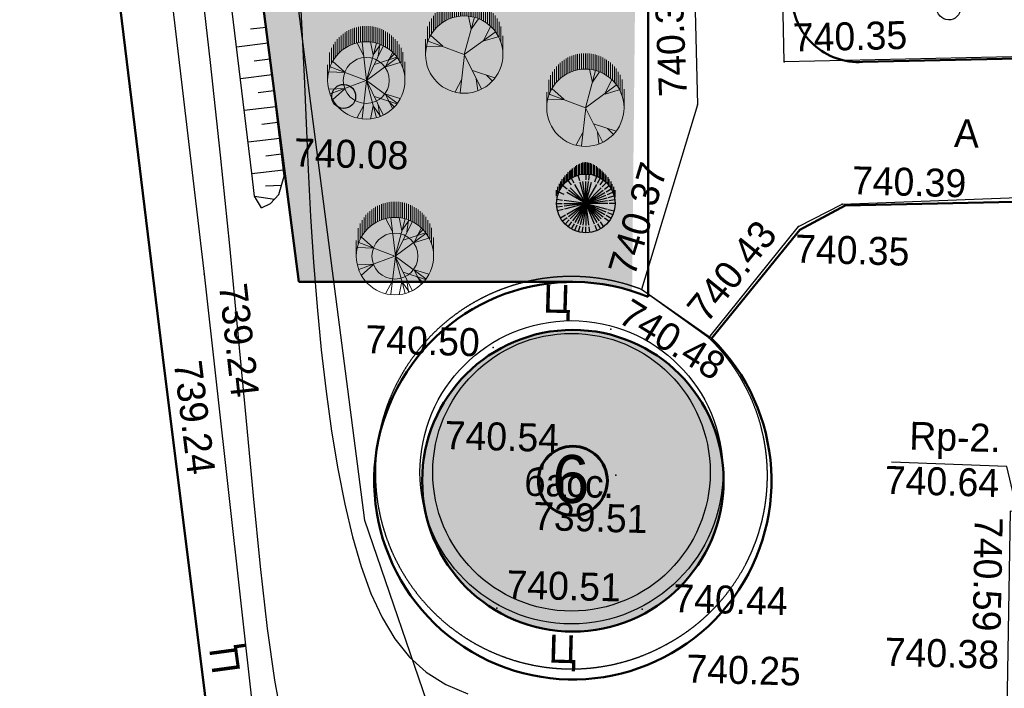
# Model space of a CAD drawing. Header units: millimetres. Extents: x -257011 to 237647566, y 2784933 to 6706507.
# Tile 245 of 256: x 10266826 to 10297659, y 4932295 to 4953214. Entities that reach past the tile are written whole.
import ezdxf

# ---------------------------------------------------------------- set-up
doc = ezdxf.new("R2010")
doc.units = ezdxf.units.MM
doc.header["$LTSCALE"] = 1000
doc.header["$PDMODE"] = 32
doc.header["$PDSIZE"] = 0.3
for name, pattern in [('Д_ТРОТ_ТРУБА', [3, 1.5, -1.5]), ('ДОРОГИ_СТРОЯЩ', [9, 8, -1]), ('Контура низ откосов  Штриховая 0.1-0.5 - - - - - - -', [0.6, 0.1, -0.5]), ('ОТКОС_НИЗ', [1.2, 0.2, -1])]:
    doc.linetypes.add(name, pattern=pattern)
for name, color, linetype in [('(002) Рамка', 7, 'Continuous'), ('(003) Пункты', 7, 'Continuous'), ('(004) Точки рельефа', 7, 'Continuous'), ('(014) Водопровод', 5, 'ИК_Водопровод -------в--------'), ('(025) Дорога', 7, 'Continuous'), ('(027) Гидрография', 7, 'Continuous'), ('(028) Гидротехн.', 7, 'Continuous'), ('(031) Горизонтали', 42, 'Continuous'), ('(035) Откосы', 7, 'Continuous'), ('(038) Деревья', 7, 'Continuous'), ('TREE', 74, 'Continuous')]:
    doc.layers.add(name, color=color, linetype=linetype)
doc.layers.add('(032) Горизонтали утолщенные', color=32, linetype='Continuous', lineweight=30)
doc.layers.add('Ф А С А Д', color=250, linetype='Continuous', lineweight=15)
doc.styles.add('ATTR', font='romans.shx', dxfattribs={"width": 0.8, "height": 0.470416})
doc.styles.add('BM-431', font='txt')
doc.styles.add('D-431', font='txt', dxfattribs={"width": 2})
doc.styles.add('Roman', font='romans')
doc.styles.get("Standard").update_dxf_attribs({"font": 'ARIALN.TTF'})
doc.linetypes.add('KANALIS_K', pattern='A,1,["<",Standard,S=1.8,R=0,X=-0.9,Y=-0.9],3,-1,["К",Standard,S=1.8,R=0,X=-0.9,Y=-0.9],-1,10', length=16)
doc.linetypes.add('ИК_Водопровод -------в--------', pattern='A,9,-0.6,["В",Standard,S=1.2,R=0,X=0,Y=-0.6],-1.2', length=10.8)

# ---------------------------------------------------------------- blocks, each defined once
blk = doc.blocks.new('d')
at = {"layer": '(038) Деревья', "color": 30}
blk.add_ellipse((0, 0), major_axis=(0.265, 0.265), ratio=1, start_param=5.497787, end_param=11.780972, dxfattribs=at)
blk = doc.blocks.new('kjvklglhl')
at = {"layer": '(004) Точки рельефа'}
blk.add_lwpolyline([(343.958, 447.537), (343.404, 449.591), (339.791, 449.631)], dxfattribs=at)
for p in [(336.083, 462.055), (333.406, 460.634), (320.534, 458.04), (338.021, 457.657), (336.672, 456.912), (318.108, 454.899), (331.811, 454.811), (330.891, 453.542), (333.962, 453.359), (327.22, 452.858), (316.881, 452.353), (331.176, 448.981), (325.065, 448.539), (327.565, 444.715), (332.114, 444.815), (332.906, 443.73)]:
    blk.add_point(p, dxfattribs=at)
at = {"layer": '(014) Водопровод', "ltscale": 0.5, "flags": 128}
blk.add_lwpolyline([(325.711, 440.112), (326.312, 440.162), (325.744, 440.975), (323.361, 447.342), (313.499, 509.603), (261.079, 502.552), (256.511, 532.162)], dxfattribs=at)
at = {"layer": '(025) Дорога', "linetype": 'Д_ТРОТ_ТРУБА', "flags": 128}
blk.add_lwpolyline([(269.368, 515.247), (270.684, 506.001), (279.473, 507.345), (281.553, 506.423), (308.542, 510.883), (312.531, 513.649), (318.524, 513.838), (330.524, 514.19), (333.406, 460.634), (331.811, 454.811, 1.56758), (332.906, 443.73, 0.509364), (333.962, 453.359), (336.672, 456.912), (338.021, 457.657), (347.714, 458.292), (347.773, 448.108), (343.552, 448.203), (343.703, 435.09)], format="xyb", dxfattribs=at)
for points in [[(323.251, 418.267), (300.714, 414.809), (283.138, 412.485), (281.122, 413.564), (275.085, 449.451), (270.84, 474.617), (267.554, 498.57), (282.371, 501.061), (308.67, 505.056), (310.788, 503.765), (314.781, 477.717), (318.108, 454.899), (323.251, 418.267)], [(321.731, 420.742), (316.881, 452.353), (313.048, 477.771), (309.058, 502.896), (307.912, 503.399), (283.734, 499.451), (269.193, 497.303), (272.561, 474.353), (276.62, 450.413), (282.198, 415.2), (283.437, 414.157), (320.719, 419.528), (321.731, 420.742)], [(374.417, 463.962), (336.083, 462.055), (335.462, 474.337), (374.094, 475.423), (374.417, 463.962)]]:
    blk.add_lwpolyline(points, dxfattribs=at)
at = {"layer": '(025) Дорога', "linetype": 'Контура низ откосов  Штриховая 0.1-0.5 - - - - - - -'}
blk.add_lwpolyline([(333.962, 453.359), (331.811, 454.811)], dxfattribs=at)
at = {"layer": '(027) Гидрография', "color": 3}
blk.add_circle((329.784, 449.03), 4.344, dxfattribs=at)
at = {"layer": '(028) Гидротехн.', "ltscale": 0.8}
blk.add_circle((329.784, 449.03), 4.744, dxfattribs=at)
at = {"layer": '(031) Горизонтали', "flags": 128}
blk.add_lwpolyline([(317.699, 464.454), (318.114, 461.525), (318.509, 458.637), (318.88, 455.809), (319.223, 453.066), (319.542, 450.453), (319.841, 448.017), (320.125, 445.808), (320.399, 443.873), (320.666, 442.262), (320.933, 441.022), (321.202, 440.203)], dxfattribs=at)
at = {"layer": '(032) Горизонтали утолщенные'}
blk.add_lwpolyline([(320.844, 464.049), (320.959, 462.631), (321.065, 461.182), (321.168, 459.718), (321.275, 458.252), (321.392, 456.8), (321.525, 455.375), (321.676, 453.984), (321.845, 452.637), (322.033, 451.341), (322.24, 450.104), (322.468, 448.933), (322.718, 447.837), (322.99, 446.822), (323.286, 445.896), (323.614, 445.061), (323.982, 444.317), (324.399, 443.666), (324.874, 443.109), (325.416, 442.645), (326.033, 442.278), (326.734, 442.006)], dxfattribs=at)
at = {"layer": '(035) Откосы'}
for p, q in [((319.346, 462.612), (319.84, 462.686)), ((318.925, 462.044), (319.914, 462.191)), ((319.493, 461.623), (319.988, 461.697)), ((319.073, 461.055), (320.062, 461.203)), ((319.641, 460.635), (320.136, 460.708)), ((319.22, 460.066), (320.209, 460.214)), ((319.789, 459.646), (320.283, 459.72)), ((319.368, 459.078), (320.357, 459.225)), ((319.936, 458.657), (320.431, 458.731)), ((319.516, 458.089), (320.505, 458.237)), ((319.951, 457.722), (320.456, 457.749)), ((319.619, 457.386), (320.247, 457.309))]:
    blk.add_line(p, q, dxfattribs=at)
blk.add_lwpolyline([(319.844, 457.028), (320.125, 457.17), (320.377, 457.458), (320.534, 458.04), (317.903, 475.66)], dxfattribs=at)
at = {"layer": '(035) Откосы', "linetype": 'ОТКОС_НИЗ'}
blk.add_lwpolyline([(319.844, 457.028), (319.619, 457.386), (319.514, 458.099), (316.916, 475.502), (311.633, 506.487), (311.551, 506.587), (311.219, 506.757), (310.421, 507.002), (284.551, 503.341), (278.518, 502.26), (265.85, 499.872), (266.688, 495.955), (269.851, 477.647), (275.2, 445.294), (281.12, 409.861), (281.136, 409.822), (281.351, 409.621), (310.666, 409.479), (317.618, 409.281), (323.511, 408.859), (324.497, 408.587)], dxfattribs=at)
at = {"layer": '(038) Деревья', "color": 30, "linetype": 'Continuous'}
for p in [(341.184, 463.885), (322.323, 460.585)]:
    blk.add_blockref('d', p, dxfattribs=at)
at = {"layer": '(003) Пункты', "style": 'BM-431'}
blk.add_text('Rp-2.', height=0.875, dxfattribs=at).set_placement((340.33, 450.034))
at = {"layer": '(004) Точки рельефа', "style": 'D-431'}
for s, rotation, p in [('740.32', 94.0803, (333.071, 460.899)), ('740.35', 2.9311, (336.354, 462.385)), ('740.37', 74.6807, (331.583, 455.172)), ('740.43', 52.6537, (333.886, 453.779)), ('739.24', 277.9817, (318.582, 454.58)), ('740.48', 329.7909, (331.061, 453.797)), ('739.24', 278.7227, (317.236, 452.116)), ('740.59', 270.4809, (342.45, 447.993))]:
    blk.add_text(s, height=0.875, rotation=rotation, dxfattribs=at).set_placement(p)
for s, p in [('740.08', (320.821, 458.355)), ('740.39', (338.309, 457.972)), ('740.35', (336.59, 455.785)), ('740.50', (323.22, 452.574)), ('740.54', (325.786, 449.647)), ('740.64', (339.601, 448.631)), ('739.51', (328.626, 447.193)), ('740.51', (327.852, 445.03)), ('740.44', (333.087, 444.747)), ('740.38', (339.75, 443.258)), ('740.25', (333.558, 442.557))]:
    blk.add_text(s, height=0.875, dxfattribs=at).set_placement(p)
at = {"layer": '(025) Дорога', "linetype": 'ДОРОГИ_СТРОЯЩ', "style": 'BM-431'}
for s, p in [('A', (341.466, 459.54)), ('Ц', (328.748, 454.003)), ('Ц', (329.228, 443.058))]:
    blk.add_text(s, height=0.875, dxfattribs=at).set_placement(p)
blk.add_text('Ц', height=0.875, rotation=99.3824, dxfattribs=at).set_placement((319.595, 442.506))
at = {"layer": '(027) Гидрография', "color": 0, "style": 'D-431'}
blk.add_text('басс.', height=0.875, dxfattribs=at).set_placement((328.312, 448.258))
blk = doc.blocks.new('dhdyfh')
at = {"layer": 'TREE', "color": 92, "lineweight": 20}
for p, q in [((10253793, 5665998), (10253793, 5666487)), ((10253854, 5666529), (10253854, 5666039)), ((10253914, 5666083), (10253914, 5666567)), ((10253975, 5666109), (10253975, 5666601)), ((10254035, 5666629), (10254035, 5666140)), ((10254096, 5666652), (10254096, 5666163)), ((10254156, 5666184), (10254156, 5666675)), ((10254217, 5666691), (10254217, 5666204)), ((10254277, 5666217), (10254277, 5666705)), ((10254338, 5666714), (10254338, 5666227)), ((10254398, 5666235), (10254398, 5666724)), ((10254459, 5666724), (10254459, 5666238)), ((10254519, 5666243), (10254519, 5666724)), ((10254580, 5666724), (10254580, 5666240)), ((10254640, 5666233), (10254640, 5666724)), ((10254701, 5666717), (10254701, 5666227)), ((10254761, 5666215), (10254761, 5666706)), ((10254822, 5666693), (10254822, 5666199)), ((10254882, 5666186), (10254882, 5666674)), ((10254943, 5666652), (10254943, 5666166)), ((10255003, 5666140), (10255003, 5666629)), ((10255064, 5666601), (10255064, 5666114)), ((10255125, 5666081), (10255125, 5666565)), ((10255185, 5666529), (10255185, 5666042)), ((10255246, 5665998), (10255246, 5666487)), ((10253551, 5665761), (10253551, 5666240)), ((10253612, 5665831), (10253612, 5666323)), ((10253672, 5665895), (10253672, 5666384)), ((10253733, 5665949), (10253733, 5666439)), ((10254443, 5665800), (10254236, 5666193)), ((10254532, 5665031), (10254393, 5666223)), ((10254522, 5665028), (10254837, 5666198)), ((10254739, 5665821), (10254650, 5666236)), ((10255306, 5666441), (10255306, 5665949)), ((10255367, 5665893), (10255367, 5666384)), ((10255427, 5666323), (10255427, 5665828)), ((10255488, 5665756), (10255488, 5666256)), ((10253370, 5665419), (10253370, 5665908)), ((10253430, 5665555), (10253430, 5666052)), ((10253491, 5665666), (10253491, 5666158)), ((10254522, 5665031), (10255054, 5666100)), ((10254739, 5665828), (10254966, 5666152)), ((10254897, 5665793), (10254946, 5666154)), ((10255123, 5665467), (10255340, 5665898)), ((10255548, 5666158), (10255548, 5665664)), ((10255609, 5665574), (10255609, 5666055)), ((10255669, 5665911), (10255669, 5665409)), ((10253851, 5665290), (10253466, 5665636)), ((10254522, 5665028), (10255488, 5665736)), ((10254778, 5665531), (10255478, 5665762)), ((10255133, 5665459), (10255577, 5665590)), ((10255212, 5665677), (10255390, 5665854)), ((10255730, 5665030), (10255730, 5665615)), ((10253309, 5665030), (10253309, 5665514)), ((10253851, 5665282), (10253348, 5665297)), ((10254519, 5665030), (10253387, 5665451))]:
    blk.add_line(p, q, dxfattribs=at)
at = {"layer": 'TREE', "color": 30, "lineweight": 20, "true_color": 0xf8991e}
for p, q in [((10254519, 5665030), (10253387, 5664608)), ((10254532, 5665028), (10254393, 5663836)), ((10254522, 5665031), (10254837, 5663861)), ((10254522, 5665031), (10255488, 5664323)), ((10254522, 5665028), (10255054, 5663959)), ((10253851, 5664777), (10253348, 5664762)), ((10253851, 5664769), (10253466, 5664423)), ((10254778, 5664528), (10255478, 5664297)), ((10255123, 5664592), (10255340, 5664161)), ((10255133, 5664600), (10255577, 5664469)), ((10255212, 5664382), (10255390, 5664205)), ((10254443, 5664259), (10254236, 5663866)), ((10254739, 5664238), (10254650, 5663823)), ((10254739, 5664231), (10254966, 5663908)), ((10254897, 5664266), (10254946, 5663905))]:
    blk.add_line(p, q, dxfattribs=at)
blk.add_circle((10254519, 5665030), 1210, dxfattribs=at)
at = {"layer": 'TREE', "color": 92, "lineweight": 20}
blk.add_circle((10254519, 5665030), 720, dxfattribs=at)
at = {"layer": 'TREE', "color": 30, "lineweight": 20, "true_color": 0xf8991e, "style": 'ATTR', "width": 0.8, "flags": 9}
for p in [(10254522, 5665031), (10254522, 5665028)]:
    blk.add_attdef('ESTCODE', p, '', height=14.1, rotation=90, dxfattribs=at)
blk = doc.blocks.new('17')
at = {"layer": 'TREE', "color": 68, "lineweight": 20, "true_color": 0x306100}
for p, q in [((16375547, 10777897), (16376284, 10777897)), ((16375547, 10776055), (16376189, 10777778)), ((16375932, 10777072), (16375955, 10777838)), ((16375943, 10777072), (16376470, 10777658)), ((16376140, 10777805), (16376884, 10777805)), ((16376347, 10777713), (16377104, 10777713)), ((16376516, 10777620), (16377265, 10777620)), ((16376661, 10777528), (16377389, 10777528)), ((16376767, 10777436), (16377515, 10777436)), ((16376865, 10777344), (16377610, 10777344)), ((16376947, 10777252), (16377692, 10777252)), ((16377022, 10777160), (16377766, 10777160)), ((16377829, 10777068), (16377084, 10777068)), ((16377151, 10776976), (16377888, 10776976)), ((16377190, 10776884), (16377939, 10776884)), ((16377982, 10776792), (16377237, 10776792)), ((16378017, 10776699), (16377272, 10776699)), ((16375545, 10776036), (16373730, 10776246)), ((16374374, 10776171), (16373777, 10776487)), ((16377304, 10776607), (16378052, 10776607)), ((16378077, 10776515), (16377335, 10776515)), ((16377355, 10776423), (16378098, 10776423)), ((16378111, 10776331), (16377369, 10776331)), ((16377381, 10776239), (16378126, 10776239)), ((16375545, 10776051), (16373917, 10775240)), ((16375545, 10776051), (16377325, 10775571)), ((16375545, 10776051), (16376623, 10774580)), ((16376751, 10775721), (16377384, 10775856)), ((16378115, 10775778), (16377370, 10775778)), ((16377378, 10775870), (16378127, 10775870)), ((16378126, 10776147), (16377386, 10776147)), ((16378126, 10775963), (16377390, 10775963)), ((16377394, 10776055), (16378126, 10776055)), ((16374386, 10775481), (16373835, 10775406)), ((16374784, 10775661), (16374433, 10774595)), ((16376763, 10775721), (16377255, 10775376)), ((16377237, 10775318), (16377982, 10775318)), ((16378017, 10775410), (16377276, 10775410)), ((16377308, 10775502), (16378050, 10775502)), ((16378080, 10775594), (16377327, 10775594)), ((16377351, 10775686), (16378099, 10775686)), ((16374561, 10775000), (16374292, 10774730)), ((16376201, 10775120), (16376400, 10774445)), ((16376213, 10775135), (16376868, 10774805)), ((16377696, 10774857), (16376947, 10774857)), ((16377022, 10774949), (16377766, 10774949)), ((16377829, 10775042), (16377088, 10775042)), ((16377147, 10775134), (16377884, 10775134)), ((16377939, 10775226), (16377198, 10775226)), ((16376376, 10774397), (16377108, 10774397)), ((16377265, 10774489), (16376512, 10774489)), ((16376652, 10774581), (16377414, 10774581)), ((16377515, 10774673), (16376763, 10774673)), ((16376861, 10774765), (16377610, 10774765)), ((16375547, 10774213), (16376438, 10774213)), ((16376888, 10774305), (16376124, 10774305))]:
    blk.add_line(p, q, dxfattribs=at)
blk.add_circle((16375547, 10776055), 1842, dxfattribs=at)
at = {"layer": 'TREE', "color": 68, "lineweight": 20, "true_color": 0x306100, "style": 'ATTR', "width": 0.8, "flags": 9}
blk.add_attdef('ESTCODE', (16375545, 10776051), '', height=21.5, dxfattribs=at)
blk = doc.blocks.new('16')
h = blk.add_hatch(color=256)
h.dxf.hatch_style = 1
h.set_gradient(color1=(153, 204, 102), one_color=1, tint=1, name='SPHERICAL')
h.paths.add_polyline_path([(16382639, 10776741, 1), (16386324, 10776741, 1)])
blk.add_circle((16384481, 10776741), 1842)
at = {"layer": 'TREE'}
for p, q in [((16383746, 10778014), (16383560, 10778336)), ((16384102, 10778156), (16384005, 10778520)), ((16384290, 10778196), (16384241, 10778567)), ((16384481, 10778583), (16384481, 10778214)), ((16384673, 10778196), (16384722, 10778567)), ((16384938, 10778583), (16385310, 10778583)), ((16385044, 10778100), (16385186, 10778442)), ((16385074, 10778491), (16385524, 10778491)), ((16385282, 10778398), (16385700, 10778398)), ((16385450, 10778306), (16385862, 10778306)), ((16385595, 10778214), (16385999, 10778214)), ((16383208, 10777476), (16382886, 10777662)), ((16383317, 10777634), (16383020, 10777862)), ((16383442, 10777780), (16383179, 10778043)), ((16383584, 10777909), (16383360, 10778202)), ((16384481, 10776741), (16383504, 10777717)), ((16384481, 10776741), (16383643, 10777834)), ((16384481, 10776741), (16383791, 10777937)), ((16384481, 10776741), (16384124, 10778075)), ((16384481, 10776741), (16384302, 10778103)), ((16384481, 10778122), (16384481, 10776741)), ((16384481, 10776741), (16384661, 10778103)), ((16384481, 10776741), (16385172, 10777937)), ((16384481, 10776741), (16385320, 10777834)), ((16384481, 10776741), (16385458, 10777717)), ((16385378, 10777909), (16385603, 10778202)), ((16385646, 10777634), (16385943, 10777862)), ((16385701, 10778122), (16386115, 10778122)), ((16385755, 10777476), (16386077, 10777662)), ((16385799, 10778030), (16386226, 10778030)), ((16385881, 10777938), (16386324, 10777938)), ((16385956, 10777846), (16386436, 10777846)), ((16386517, 10777754), (16386019, 10777754)), ((16386085, 10777662), (16386598, 10777662)), ((16383020, 10776933), (16382655, 10776981)), ((16383056, 10777122), (16382702, 10777217)), ((16383119, 10777305), (16382780, 10777445)), ((16384481, 10776741), (16383147, 10777098)), ((16384481, 10776741), (16383207, 10777268)), ((16384481, 10776741), (16383285, 10777431)), ((16384481, 10776741), (16383384, 10777583)), ((16384481, 10776741), (16385678, 10777431)), ((16384481, 10776741), (16385816, 10777098)), ((16385907, 10777122), (16386261, 10777217)), ((16386124, 10777569), (16386671, 10777569)), ((16386744, 10777477), (16386171, 10777477)), ((16386812, 10777385), (16386207, 10777385)), ((16386238, 10777293), (16386872, 10777293)), ((16386924, 10777201), (16386269, 10777201)), ((16386289, 10777109), (16386975, 10777109)), ((16387013, 10777017), (16386304, 10777017)), ((16382639, 10776741), (16383008, 10776741)), ((16383020, 10776548), (16382655, 10776500)), ((16384481, 10776741), (16383100, 10776741)), ((16384481, 10776741), (16383114, 10776920)), ((16384481, 10776741), (16383114, 10776561)), ((16384481, 10776741), (16383207, 10776213)), ((16384481, 10776741), (16383285, 10776050)), ((16384481, 10776741), (16383384, 10775898)), ((16384481, 10776741), (16383504, 10775764)), ((16384481, 10776741), (16383643, 10775648)), ((16384481, 10776741), (16383791, 10775544)), ((16384481, 10776741), (16383956, 10775471)), ((16384481, 10776741), (16384124, 10775406)), ((16384481, 10776741), (16385848, 10776920)), ((16384481, 10776741), (16385863, 10776741)), ((16384481, 10776741), (16385458, 10775764)), ((16384481, 10776741), (16385816, 10776383)), ((16384481, 10776741), (16385678, 10776050)), ((16384481, 10776741), (16385848, 10776561)), ((16384481, 10776741), (16385320, 10775648)), ((16384481, 10776741), (16385172, 10775544)), ((16384481, 10776741), (16384839, 10775406)), ((16384481, 10776741), (16385007, 10775471)), ((16384481, 10776741), (16384661, 10775378)), ((16384481, 10775359), (16384481, 10776741)), ((16385942, 10776548), (16386308, 10776500)), ((16386324, 10776741), (16385955, 10776741)), ((16386285, 10776372), (16386975, 10776372)), ((16387005, 10776464), (16386305, 10776464)), ((16386313, 10776556), (16387035, 10776556)), ((16386316, 10776925), (16387043, 10776925)), ((16387056, 10776833), (16386320, 10776833)), ((16387056, 10776648), (16386324, 10776648)), ((16386328, 10776741), (16387065, 10776741)), ((16383119, 10776176), (16382780, 10776036)), ((16383208, 10776005), (16382886, 10775819)), ((16383317, 10775847), (16383020, 10775619)), ((16385646, 10775847), (16385943, 10775619)), ((16385755, 10776005), (16386077, 10775819)), ((16385844, 10776176), (16386183, 10776036)), ((16386081, 10775819), (16386603, 10775819)), ((16386680, 10775912), (16386132, 10775912)), ((16386171, 10776004), (16386744, 10776004)), ((16386812, 10776096), (16386211, 10776096)), ((16386242, 10776188), (16386872, 10776188)), ((16386928, 10776280), (16386262, 10776280)), ((16383584, 10775572), (16383360, 10775279)), ((16383746, 10775467), (16383560, 10775145)), ((16383918, 10775381), (16383776, 10775039)), ((16384102, 10775325), (16384005, 10774961)), ((16384481, 10774898), (16384481, 10775267)), ((16384673, 10775285), (16384722, 10774914)), ((16384861, 10775325), (16384958, 10774961)), ((16385044, 10775381), (16385186, 10775039)), ((16385217, 10775467), (16385402, 10775145)), ((16385378, 10775572), (16385603, 10775279)), ((16385849, 10775175), (16385446, 10775175)), ((16385521, 10775701), (16385784, 10775438)), ((16385587, 10775267), (16385995, 10775267)), ((16386119, 10775359), (16385697, 10775359)), ((16385795, 10775451), (16386230, 10775451)), ((16386333, 10775543), (16385881, 10775543)), ((16385956, 10775635), (16386427, 10775635)), ((16386517, 10775727), (16386023, 10775727)), ((16384868, 10774898), (16385306, 10774898)), ((16385511, 10774991), (16385058, 10774991)), ((16385310, 10775083), (16385695, 10775083))]:
    blk.add_line(p, q, dxfattribs=at)
at = {"layer": 'TREE', "style": 'ATTR', "width": 0.8, "flags": 9}
blk.add_attdef('ESTCODE', (16384481, 10776741), '', height=21.5, dxfattribs=at)

msp = doc.modelspace()

# ---------------------------------------------------------------- hatches: boundary and pattern name
at = {"lineweight": 100, "transparency": 33554687}
h = msp.add_hatch(color=256, dxfattribs=at)
h.set_gradient(color1=(64, 201, 199), color2=(149, 231, 234), name='SPHERICAL')
edge = h.paths.add_edge_path()
edge.add_arc((10284147.488, 4938789.395), 4719.268, 0, 360)
at = {"lineweight": 50}
h = msp.add_hatch(color=1, dxfattribs=at)
h.set_gradient(color1=(255, 255, 255), one_color=1, tint=1)
h.paths.add_polyline_path([(10283066.815, 4938789.395, 1), (10285228.161, 4938789.395, 1)])
at = {"layer": 'Ф А С А Д', "linetype": 'KANALIS_K', "ltscale": 1000}
h = msp.add_hatch(dxfattribs=at)
h.set_pattern_fill('CROSS', color=92, scale=40, angle=95)
h.set_pattern_definition([(95, (0, -697984.5), (-275.171012, 230.8958947), [127, -381]), (185, (57.72, -697915.7), (-230.8958947, -275.171012), [127, -381])])
edge = h.paths.add_edge_path()
edge.add_line((10286002.532, 4944725.564), (10286502.532, 4993475.257))
edge.add_line((10286502.532, 4993475.257), (10269349.482, 4993475.257))
edge.add_line((10269349.482, 4993475.257), (10275562.462, 4945008.663))
edge.add_line((10275562.462, 4945008.663), (10284147.488, 4945008.663))
edge.add_arc((10284147.488, 4938789.395), 6219.268, 72.6460502, 90, ccw=False)

# ---------------------------------------------------------------- linework, layer by layer
at = {"layer": '(002) Рамка', "color": 0, "lineweight": 60, "ltscale": 1000}
msp.add_circle((10284147.488, 4938789.395), 1080.673, dxfattribs=at)
at = {"lineweight": 50, "ltscale": 1000}
for p, q in [((10275562.462, 4945008.663), (10269349.482, 4993475.257)), ((10284147.488, 4945008.663), (10275562.462, 4945008.663))]:
    msp.add_line(p, q, dxfattribs=at)
for points in [[(10259744.522, 4993475.257), (10264901.947, 4993475.257), (10265470.699, 4989104.119), (10268183.578, 4968254.313), (10271300.011, 4942738.435), (10275259.575, 4911003.601), (10274213.863, 4909818.926), (10255504.784, 4907658.095), (10236795.706, 4905497.265), (10235586.415, 4906574.781), (10231000.58, 4941930.549), (10227615.702, 4965975.691), (10224894.806, 4989011.171), (10259744.522, 4993475.257)], [(10286502.532, 4944545.527), (10286502.532, 4975013.153)], [(10362828.153, 4948925.086), (10354735.711, 4948748.867), (10292673.993, 4947397.426), (10291253.598, 4946636.281), (10288491.666, 4943239.947)]]:
    msp.add_lwpolyline(points, dxfattribs=at)
at = {"lineweight": 30, "ltscale": 1000}
msp.add_lwpolyline([(10366558.958, 4954070.798), (10366382.939, 4950429.179), (10363039.34, 4950696.133), (10362828.153, 4948925.086), (10292673.993, 4947397.426), (10291253.598, 4946636.281), (10288491.666, 4943239.947), (10286502.532, 4944626.217), (10286502.532, 4993475.257)], dxfattribs=at)
at = {"lineweight": 50, "ltscale": 1000}
msp.add_lwpolyline([(10329186.014, 4964064.763), (10291002.532, 4964064.763), (10291002.532, 4953923.097, 0.422533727), (10293223.125, 4951891.429), (10329186.014, 4952667.687)], format="xyb", close=True, dxfattribs=at)
at = {"lineweight": 30, "ltscale": 1000}
msp.add_lwpolyline([(10291002.532, 4953923.097, 0.422533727), (10293223.125, 4951891.429), (10329186.014, 4952667.687), (10329186.014, 4954580.269)], format="xyb", dxfattribs=at)
at = {"lineweight": 50, "ltscale": 1000}
msp.add_circle((10284147.488, 4938789.395), 4719.268, dxfattribs=at)
msp.add_arc((10284147.488, 4938789.395), 6219.268, 67.7487341, 45.6929666, dxfattribs=at)

# ---------------------------------------------------------------- block references
at = {"lineweight": 5, "xscale": 999.9999999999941, "yscale": 999.9999999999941, "zscale": 999.9999999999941, "rotation": 358.3893224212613}
msp.add_blockref('kjvklglhl', (9941829.75, 4499471.197), dxfattribs=at)
at = {"color": 150, "lineweight": 100, "rotation": 90}
for name, p, xscale, yscale, zscale in [('17', (17360497.266, -5806433.812), 0.6569891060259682, 0.6569891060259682, 0.6569891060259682), ('17', (17364290.908, -5808097.068), 0.6569891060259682, 0.6569891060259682, 0.6569891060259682), ('16', (15657386.19, -3221153.35), 0.4985583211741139, 0.4985583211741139, 0.4985583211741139)]:
    msp.add_blockref(name, p, dxfattribs=dict(at, xscale=xscale, yscale=yscale, zscale=zscale))
at = {"lineweight": 50}
for p in [(23158.846, -713716.299), (24056.973, -719213.109)]:
    msp.add_blockref('dhdyfh', p, dxfattribs=at)

# ---------------------------------------------------------------- texts
at = {"color": 250, "insert": (10284667.392, 4938832.726, 0), "char_height": 1500, "width": 156685.73039, "attachment_point": 6, "style": 'Roman'}
msp.add_mtext('\\pt64500;{\\fArial|b0|i0|c0|p34;6}', dxfattribs=at)

doc.saveas('drawing.dxf')
